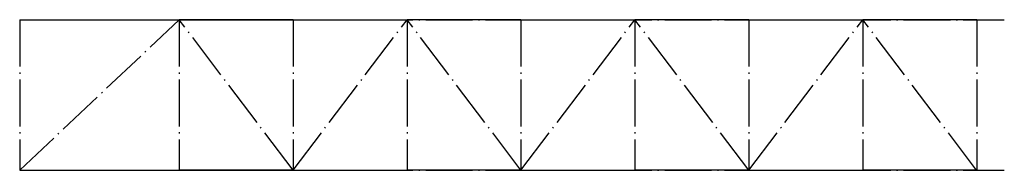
# Model space of a CAD drawing. Header units: millimetres. Extents: x 15617 to 19022, y 5580 to 6100.
import ezdxf

# ---------------------------------------------------------------- set-up
doc = ezdxf.new("R2010")
doc.units = ezdxf.units.MM
doc.header["$LTSCALE"] = 13.5
doc.linetypes.add('ET_DASH_DOT', pattern=[15.3, 12, -1.5, 0.3, -1.5])
doc.layers.add('CENTRE', color=2, linetype='ET_DASH_DOT')
doc.layers.add('DIM', color=1, linetype='Continuous')

msp = doc.modelspace()

# ---------------------------------------------------------------- linework, layer by layer
at = {"layer": 'CENTRE', "extrusion": (0, -1, 0)}
for p, q in [((15617.4, 6100, -29940.3), (15617.4, 6100, -29190.3)), ((15617.4, 6100, -29940.3), (15617.4, 5580, -29190.3)), ((15782.4, 6100, -29940.3), (19022.4, 6100, -29940.3)), ((15782.4, 6100, -29190.3), (19022.4, 6100, -29190.3)), ((16169.1, 6100, -29940.3), (16169.1, 6100, -29190.3)), ((16169.1, 6100, -29940.3), (16169.1, 5580, -29190.3)), ((16563, 6100, -29190.3), (16563, 6100, -29940.3)), ((17351, 6100, -29190.3), (17351, 6100, -29940.3)), ((18139, 6100, -29190.3), (18139, 6100, -29940.3)), ((18927.3, 6100, -29940.3), (18927.3, 6100, -29190.3)), ((15617.4, 5580, -29940.3), (15617.4, 5580, -29190.3)), ((15782.4, 5580, -29940.3), (19022.4, 5580, -29940.3)), ((15782.4, 5580, -29190.3), (19022.4, 5580, -29190.3)), ((16169.1, 5580, -29940.3), (16169.1, 5580, -29190.3)), ((16563, 5580, -29190.3), (16563, 5580, -29940.3)), ((16563.1, 5580, -29940.3), (16563.1, 5580, -29190.3)), ((17351, 5580, -29190.3), (17351, 5580, -29940.3)), ((17351, 5580, -29940.3), (17351, 5580, -29190.3)), ((18139, 5580, -29190.3), (18139, 5580, -29940.3)), ((18139, 5580, -29940.3), (18139, 5580, -29190.3)), ((18927.3, 5580, -29940.3), (18927.3, 5580, -29190.3))]:
    msp.add_line(p, q, dxfattribs=at)
at = {"layer": 'CENTRE'}
for p, q in [((15617.4, 6100, -29190.3), (15617.4, 5580, -29190.3)), ((15617.4, 6100, -29940.3), (15617.4, 5580, -29940.3)), ((15617.4, 5580, -29190.3), (16169.1, 6100, -29190.3)), ((15617.4, 5580, -29190.3), (16169.1, 6100, -29190.3)), ((15617.4, 5580, -29940.3), (16169.1, 6100, -29940.3)), ((16169.1, 6100, -29940.3), (16169.1, 5580, -29940.3)), ((16563, 5580, -29190.3), (16169.1, 6100, -29190.3)), ((16563, 5580, -29190.3), (16169.1, 6100, -29190.3)), ((16563, 5580, -29940.3), (16169.1, 6100, -29940.3)), ((16169.1, 6100, -29190.3), (16169.1, 5580, -29190.3)), ((16563, 6100, -29190.3), (16563, 5580, -29190.3)), ((16563, 6100, -29940.3), (16563, 5580, -29940.3)), ((16563, 5580, -29190.3), (16957, 6100, -29190.3)), ((16563, 5580, -29190.3), (16957, 6100, -29190.3)), ((16563, 5580, -29940.3), (16957, 6100, -29940.3)), ((16957, 6100, -29940.3), (16957, 5580, -29940.3)), ((17351, 5580, -29190.3), (16957, 6100, -29190.3)), ((17351, 5580, -29190.3), (16957, 6100, -29190.3)), ((17351, 5580, -29940.3), (16957, 6100, -29940.3)), ((17351, 6100, -29190.3), (17351, 5580, -29190.3)), ((17351, 6100, -29940.3), (17351, 5580, -29940.3)), ((17351, 5580, -29190.3), (17744.9, 6100, -29190.3)), ((17351, 5580, -29190.3), (17744.9, 6100, -29190.3)), ((17351, 5580, -29940.3), (17744.9, 6100, -29940.3)), ((18138.9, 5580, -29190.3), (17744.9, 6100, -29190.3)), ((18138.9, 5580, -29940.3), (17744.9, 6100, -29940.3)), ((17745, 6100, -29940.3), (17745, 5580, -29940.3)), ((18138.9, 5580, -29190.3), (18532.9, 6100, -29190.3)), ((18138.9, 5580, -29190.3), (18532.9, 6100, -29190.3)), ((18138.9, 5580, -29940.3), (18532.9, 6100, -29940.3)), ((18139, 6100, -29190.3), (18139, 5580, -29190.3)), ((18139, 6100, -29940.3), (18139, 5580, -29940.3)), ((18532.9, 6100, -29940.3), (18532.9, 5580, -29940.3)), ((18926.8, 5580, -29190.3), (18532.9, 6100, -29190.3)), ((18926.8, 5580, -29190.3), (18532.9, 6100, -29190.3)), ((18926.8, 5580, -29940.3), (18532.9, 6100, -29940.3)), ((18927.3, 6100, -29940.3), (18927.3, 5580, -29940.3))]:
    msp.add_line(p, q, dxfattribs=at)
at = {"layer": 'DIM', "extrusion": (0, -1, 0)}
for p, q in [((15617.4, 6100, -29940.3), (16169.1, 6100, -29190.3)), ((15877.4, 6100, -29190.3), (16563, 6100, -29190.3)), ((16563, 6100, -29940.3), (16169.1, 6100, -29190.3)), ((16563.1, 6100, -29940.3), (16957, 6100, -29190.3)), ((17351, 6100, -29940.3), (16957, 6100, -29190.3)), ((17351, 6100, -29940.3), (17745, 6100, -29190.3)), ((18139, 6100, -29940.3), (17745, 6100, -29190.3)), ((18139, 6100, -29940.3), (18532.9, 6100, -29190.3)), ((18926.9, 6100, -29940.3), (18532.9, 6100, -29190.3)), ((15617.4, 5580, -29940.3), (16169.1, 5580, -29190.3)), ((15877.4, 5580, -29190.3), (16563, 5580, -29190.3)), ((16563, 5580, -29940.3), (16169.1, 5580, -29190.3)), ((16563.1, 5580, -29940.3), (16957, 5580, -29190.3)), ((17351, 5580, -29940.3), (16957, 5580, -29190.3)), ((17351, 5580, -29940.3), (17745, 5580, -29190.3)), ((18139, 5580, -29940.3), (17745, 5580, -29190.3)), ((18139, 5580, -29940.3), (18532.9, 5580, -29190.3)), ((18926.9, 5580, -29940.3), (18532.9, 5580, -29190.3))]:
    msp.add_line(p, q, dxfattribs=at)

doc.saveas('drawing.dxf')
